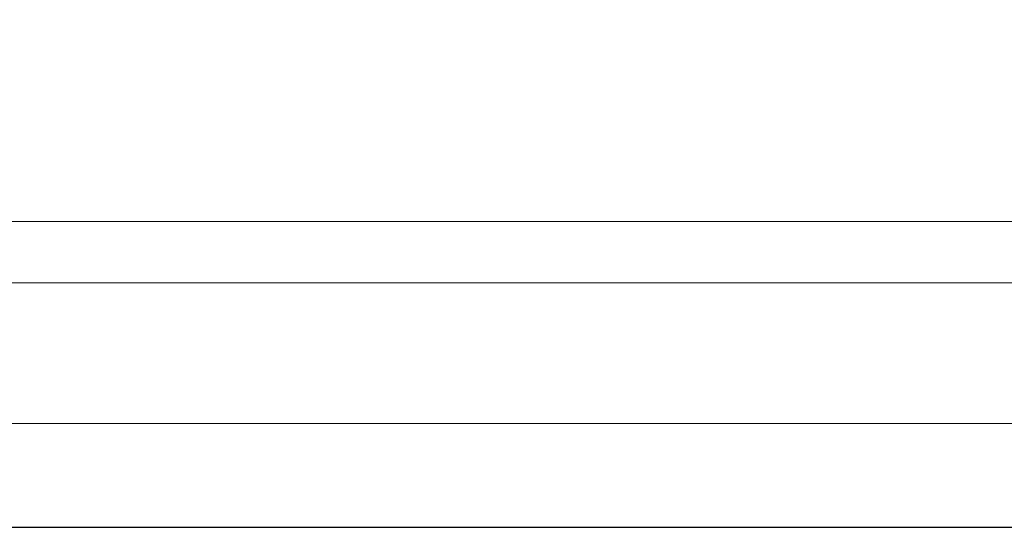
# Model space of a CAD drawing. Header units: millimetres. Extents: x -6179 to 46156, y -8419 to 8561.
# Tile 15 of 105: x -3574 to -2769, y -1507 to -1091. Entities that reach past the tile are written whole.
import ezdxf

# ---------------------------------------------------------------- set-up
doc = ezdxf.new("R2010")
doc.units = ezdxf.units.MM
doc.layers.add('Beschriftung', color=7, linetype='Continuous')
for name, color, linetype, lineweight in [('Pflaster-Gehweg', 7, 'Continuous', 15), ('Stufen&Podest', 7, 'Continuous', 9), ('Tragegurt', 7, 'Continuous', 20)]:
    doc.layers.add(name, color=color, linetype=linetype, lineweight=lineweight)
doc.styles.add('LBB3.5M1000', font='isocp.shx', dxfattribs={"height": 3.5})

msp = doc.modelspace()

# ---------------------------------------------------------------- linework, layer by layer
at = {"layer": 'Pflaster-Gehweg'}
for p, q in [((2004.38052, -1255.40053), (-4546.19553, -1255.40053)), ((2004.38052, -1305.40053), (-4546.19553, -1305.40053))]:
    msp.add_line(p, q, dxfattribs=at)
at = {"layer": 'Stufen&Podest', "lineweight": 30}
msp.add_line((375.89286, -1505.40053), (-4984.61948, -1505.40053), dxfattribs=at)
at = {"layer": 'Tragegurt'}
for p, q in [((328.70793, -1420.40053), (-4984.61948, -1420.40053)), ((375.89286, -1505.40053), (-4984.61948, -1505.40053))]:
    msp.add_line(p, q, dxfattribs=at)

# ---------------------------------------------------------------- texts
at = {"layer": 'Beschriftung', "insert": (-3283.55913, -240.89052), "char_height": 200, "width": 1845.4785758, "attachment_point": 1, "style": 'LBB3.5M1000'}
msp.add_mtext('\\pi244.57;{\\fArial|b0|i0|c0|p34;TOP VIEW\\P\\pi15.509;\\fArial|b0|i1|c0|p34;DRAUFSICHT\\P\\pi106.2;\\fArial|b0|i0|c0|p34;\\H0.5x;SCALE / MASSSTAB 1:20}', dxfattribs=at)

doc.saveas('drawing.dxf')
